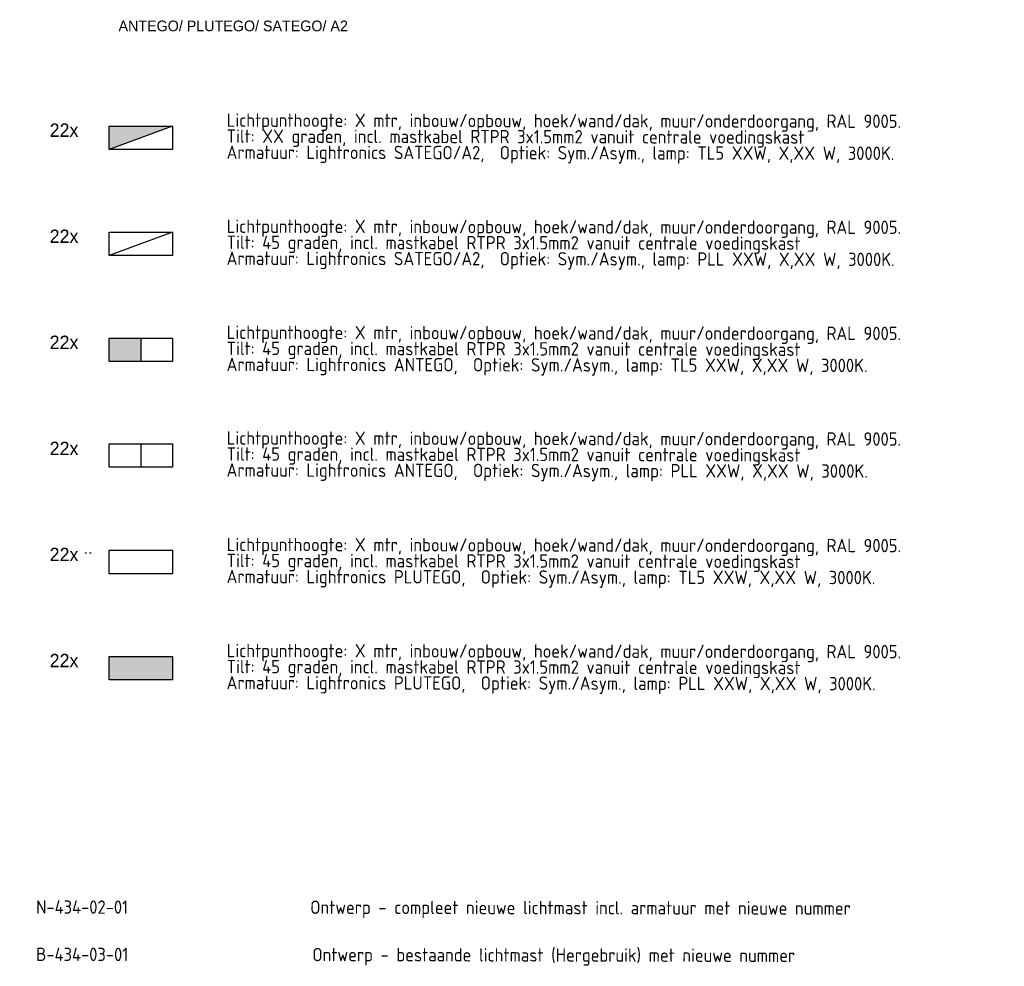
# Model space of a CAD drawing. Header units: millimetres. Extents: x -16321526 to -4431526, y 5084381 to 13484381.
# Tile 3 of 49: x -15950531 to -15581795, y 5853043 to 6207695. Entities that reach past the tile are written whole.
import ezdxf
from ezdxf.enums import TextEntityAlignment as Align
from ezdxf.lldxf.tags import DXFTag

# ---------------------------------------------------------------- set-up
doc = ezdxf.new("R2010")
doc.units = ezdxf.units.MM
for name, color, linetype, lineweight in [('N-WE-KL-ET_LS_OV_LICHTMAST_LSL-S', 90, 'Continuous', 35), ('N-WE-KL-ET_LS_OV_LSL-T18', 10, 'Continuous', 18), ('N-WE-KL-ET_LS_OV_LSL-T25', 10, 'Continuous', 25), ('N-WE-KL-ET_LS_OV_LSL-T35', 10, 'Continuous', 35)]:
    doc.layers.add(name, color=color, linetype=linetype, lineweight=lineweight)
doc.layers.add('nieuw', color=3, linetype='Continuous')
doc.styles.add('0.25 (1 200)', font='dgn032.shx', dxfattribs={"height": 0.5})
doc.styles.add('ISO', font='isocp')
doc.styles.add('NLCS-ISO', font='txt')
tags = doc.linetypes.add('Voedingskabel VERWIJDEREN x', pattern='A,25,1,["X",Standard,S=2.54,R=0,X=-2.54,Y=-1.27],1', length=27).pattern_tags.tags
tags[6] = DXFTag(74, 10)
pattern_1 = [(0, (-26.875, 0), (0, 6.985), [5.08, -1.905]), (90, (-26.875, 0), (-6.985, 4e-16), [5.08, -1.905])]
pattern_2 = [(0, (-23.875, 0.875), (0, 6.985), [5.08, -1.905]), (90, (-23.875, 0.875), (-6.985, 4e-16), [5.08, -1.905])]

# ---------------------------------------------------------------- blocks, each defined once
blk = doc.blocks.new('ET-LS-OVL-MAST-LSL_BALK_SON_01')
at = {"layer": 'nieuw'}
h = blk.add_hatch(dxfattribs=at)
h.set_pattern_fill('ANGLE', color=256)
h.set_pattern_definition(pattern_1)
h.paths.add_polyline_path([(-19.44, 3.64), (-18.75, 3.06), (-18.59, 3.94)])
h.paths.add_polyline_path([(-21.09, 3.64), (-20.41, 3.06), (-20.24, 3.94)])
h = blk.add_hatch(dxfattribs=at)
h.set_pattern_fill('ANGLE', color=256)
h.set_pattern_definition(pattern_2)
h.paths.add_polyline_path([(-20.24, 3.94), (-21.09, 3.64), (-20.41, 3.06)])
h.paths.add_polyline_path([(-19.44, 3.64), (-18.75, 3.06), (-18.59, 3.94)])
at = {"layer": 'N-WE-KL-ET_LS_OV_LICHTMAST_LSL-S', "lineweight": -3}
blk.add_line((11.88, 4.38), (11.88, -4.38), dxfattribs=at)
blk.add_lwpolyline([(-11.88, 4.38), (11.88, 4.38), (11.88, -4.38), (-11.88, -4.38)], close=True, dxfattribs=at)
at = {"layer": 'N-WE-KL-ET_LS_OV_LSL-T25', "style": 'NLCS-ISO'}
blk.add_attdef('MAST_CODE', (-12.27, 15.69), '', height=2.5, dxfattribs=at)
at = {"layer": 'N-WE-KL-ET_LS_OV_LSL-T25', "linetype": 'ByBlock', "style": 'NLCS-ISO'}
blk.add_attdef('FASE-AANSLUITING', (-13.92, -10.29), '', height=1.8, dxfattribs=at)
at = {"layer": 'N-WE-KL-ET_LS_OV_LSL-T25', "style": 'NLCS-ISO', "flags": 1}
for tag, p in [('KERN', (46.11, -10.13)), ('WIJK', (46.11, -13.53)), ('STRAAT', (46.11, -20.33)), ('BUURT', (46.11, -16.93)), ('EIGENAAR_INSTALLATIE', (46.11, -23.73)), ('BEHEERDER', (46.11, -27.13)), ('NETWERK', (46.11, -30.53)), ('SOORT_INSTALLATIE', (46.11, -33.93)), ('KAST_CODE', (46.11, -37.33)), ('KAST_NUMMER', (46.11, -40.73)), ('GROEP_NUMMER', (46.02, -44.05)), ('TYPE_AANSLUITING', (45.72, -54.02)), ('TYPE_AANSLUITBLOK', (45.72, -57.8)), ('AFGEZEKERDE_WAARDE', (45.72, -61.59)), ('ALG_ONDERGROND', (45.72, -65.37)), ('OV_MAST_MATERIAAL', (45.32, -92.97)), ('OV_MAST_KLEUR', (45.32, -96.35)), ('CONSERVERING', (45.32, -99.74)), ('LEVERANCIER', (45.32, -103.12)), ('PLAATSINGSDATUM', (45.32, -106.52)), ('INSPECTIEDATUM', (45.32, -109.92)), ('OBJECTEN_MAST', (45.24, -113.49)), ('FOTOS', (45.32, -130.26)), ('OPMERKINGEN_inspectie', (45.32, -133.66)), ('KLEUR_ARMATUUR', (44.9, -147.56)), ('LEVERANCIER_ARMATUUR', (45.23, -150.55)), ('OPMERKINGEN_armatuur', (45.37, -160.06))]:
    blk.add_attdef(tag, p, '', height=2, dxfattribs=at)
at = {"layer": 'N-WE-KL-ET_LS_OV_LSL-T25', "linetype": 'ByBlock', "style": 'NLCS-ISO', "flags": 1}
for tag, p in [('LOCATIE_MASTNUMMER', (63.25, -46.55)), ('MASTNUMMER', (55.92, -49.91))]:
    blk.add_attdef(tag, text='', height=2, dxfattribs=at).set_placement(p, align=Align.MIDDLE)
for tag, p in [('TYPECODE', (45.72, -69.16)), ('MAST_TEKENING', (45.92, -72.84)), ('UITHOUDER', (45.72, -79.43)), ('OV_MAST_HOOGTE', (45.93, -76.05)), ('LENGTE_UITHOUDER', (45.72, -82.83)), ('TILT', (45.32, -86.35)), ('VORM', (45.32, -89.59)), ('OBJECT_1', (45.24, -116.89)), ('OBJECT_2', (45.24, -120.29)), ('OBJECT_3', (45.24, -123.69)), ('VERMOGEN_OBJECTEN', (45.24, -127.06)), ('TYPE_ARMATUUR', (45.15, -137.41)), ('LICHTPUNTHOOGTE', (44.98, -141.17)), ('PLAATSING_DATUM_ARMATUUR', (44.98, -144.57)), ('TYPE_VSA_DRIVER', (45.23, -153.55)), ('PLAATSING_JAAR_VSA', (45.23, -156.66)), ('TYPE_LAMP', (45.46, -163.61)), ('AANTAL_LAMP', (45.51, -167)), ('BRANDUREN_LAMP', (45.59, -170.56)), ('PLAATSING_JAAR_LAMP', (45.59, -173.89)), ('GEPLANDE_REMPLACE', (45.59, -177.23)), ('BRANDER_TYPE', (45.37, -180.88)), ('LICHTKLEUR_LAMP', (45.59, -183.76)), ('DIM_REGIME', (45.74, -187.68)), ('VERMOGEN_LAMP', (45.68, -191.37)), ('SYSTEEMVERMOGEN_LAMP', (45.63, -195.04)), ('MAX_VERMOGEN_LAMP', (45.76, -198.37))]:
    blk.add_attdef(tag, p, '', height=2, dxfattribs=at)
blk = doc.blocks.new('ET-LS-OVL-MAST-LSL_BALK_SON_02')
at = {"layer": 'N-WE-KL-ET_LS_OV_LICHTMAST_LSL-S', "lineweight": 0}
h = blk.add_hatch(color=256, dxfattribs=at)
h.dxf.hatch_style = 1
h.paths.add_polyline_path([(11.88, 4.38), (-11.88, 4.38), (-11.88, -4.38), (11.88, -4.38)])
at = {"layer": 'nieuw'}
h = blk.add_hatch(dxfattribs=at)
h.set_pattern_fill('ANGLE', color=256)
h.set_pattern_definition(pattern_1)
h.paths.add_polyline_path([(-19.44, 3.64), (-18.75, 3.06), (-18.59, 3.94)])
h.paths.add_polyline_path([(-21.09, 3.64), (-20.41, 3.06), (-20.24, 3.94)])
h = blk.add_hatch(dxfattribs=at)
h.set_pattern_fill('ANGLE', color=256)
h.set_pattern_definition(pattern_2)
h.paths.add_polyline_path([(-20.24, 3.94), (-21.09, 3.64), (-20.41, 3.06)])
h.paths.add_polyline_path([(-19.44, 3.64), (-18.75, 3.06), (-18.59, 3.94)])
at = {"layer": 'N-WE-KL-ET_LS_OV_LICHTMAST_LSL-S', "lineweight": -3}
blk.add_line((11.88, 4.38), (11.88, -4.38), dxfattribs=at)
blk.add_lwpolyline([(-11.88, 4.38), (11.88, 4.38), (11.88, -4.38), (-11.88, -4.38)], close=True, dxfattribs=at)
at = {"layer": 'N-WE-KL-ET_LS_OV_LSL-T25', "style": 'NLCS-ISO'}
blk.add_attdef('MAST_CODE', (-11.88, 15.69), '', height=2.5, dxfattribs=at)
at = {"layer": 'N-WE-KL-ET_LS_OV_LSL-T25', "linetype": 'ByBlock', "style": 'NLCS-ISO'}
blk.add_attdef('FASE-AANSLUITING', (-13.92, -10.29), '', height=1.8, dxfattribs=at)
at = {"layer": 'N-WE-KL-ET_LS_OV_LSL-T25', "style": 'NLCS-ISO', "flags": 1}
for tag, p in [('KERN', (46.11, -10.13)), ('WIJK', (46.11, -13.53)), ('STRAAT', (46.11, -20.33)), ('BUURT', (46.11, -16.93)), ('EIGENAAR_INSTALLATIE', (46.11, -23.73)), ('BEHEERDER', (46.11, -27.13)), ('NETWERK', (46.11, -30.53)), ('SOORT_INSTALLATIE', (46.11, -33.93)), ('KAST_CODE', (46.11, -37.33)), ('KAST_NUMMER', (46.11, -40.73)), ('GROEP_NUMMER', (46.02, -44.05)), ('TYPE_AANSLUITING', (45.72, -54.02)), ('TYPE_AANSLUITBLOK', (45.72, -57.8)), ('AFGEZEKERDE_WAARDE', (45.72, -61.59)), ('ALG_ONDERGROND', (45.72, -65.37)), ('OV_MAST_MATERIAAL', (45.32, -92.97)), ('OV_MAST_KLEUR', (45.32, -96.35)), ('CONSERVERING', (45.32, -99.74)), ('LEVERANCIER', (45.32, -103.12)), ('PLAATSINGSDATUM', (45.32, -106.52)), ('INSPECTIEDATUM', (45.32, -109.92)), ('OBJECTEN_MAST', (45.24, -113.49)), ('FOTOS', (45.32, -130.26)), ('OPMERKINGEN_inspectie', (45.32, -133.66)), ('KLEUR_ARMATUUR', (44.9, -147.56)), ('LEVERANCIER_ARMATUUR', (45.23, -150.55)), ('OPMERKINGEN_armatuur', (45.37, -160.06))]:
    blk.add_attdef(tag, p, '', height=2, dxfattribs=at)
at = {"layer": 'N-WE-KL-ET_LS_OV_LSL-T25', "linetype": 'ByBlock', "style": 'NLCS-ISO', "flags": 1}
for tag, p in [('LOCATIE_MASTNUMMER', (63.25, -46.55)), ('MASTNUMMER', (55.92, -49.91))]:
    blk.add_attdef(tag, text='', height=2, dxfattribs=at).set_placement(p, align=Align.MIDDLE)
for tag, p in [('TYPECODE', (45.72, -69.16)), ('MAST_TEKENING', (45.92, -72.84)), ('UITHOUDER', (45.72, -79.43)), ('OV_MAST_HOOGTE', (45.93, -76.05)), ('LENGTE_UITHOUDER', (45.72, -82.83)), ('TILT', (45.32, -86.35)), ('VORM', (45.32, -89.59)), ('OBJECT_1', (45.24, -116.89)), ('OBJECT_2', (45.24, -120.29)), ('OBJECT_3', (45.24, -123.69)), ('VERMOGEN_OBJECTEN', (45.24, -127.06)), ('TYPE_ARMATUUR', (45.15, -137.41)), ('LICHTPUNTHOOGTE', (44.98, -141.17)), ('PLAATSING_DATUM_ARMATUUR', (44.98, -144.57)), ('TYPE_VSA_DRIVER', (45.23, -153.55)), ('PLAATSING_JAAR_VSA', (45.23, -156.66)), ('TYPE_LAMP', (45.46, -163.61)), ('AANTAL_LAMP', (45.51, -167)), ('BRANDUREN_LAMP', (45.59, -170.56)), ('PLAATSING_JAAR_LAMP', (45.59, -173.89)), ('GEPLANDE_REMPLACE', (45.59, -177.23)), ('BRANDER_TYPE', (45.37, -180.88)), ('LICHTKLEUR_LAMP', (45.59, -183.76)), ('DIM_REGIME', (45.74, -187.68)), ('VERMOGEN_LAMP', (45.68, -191.37)), ('SYSTEEMVERMOGEN_LAMP', (45.63, -195.04)), ('MAX_VERMOGEN_LAMP', (45.76, -198.37))]:
    blk.add_attdef(tag, p, '', height=2, dxfattribs=at)
blk = doc.blocks.new('ET-LS-OVL-MAST-LSL_BALK_SON_03')
at = {"layer": 'nieuw'}
h = blk.add_hatch(dxfattribs=at)
h.set_pattern_fill('ANGLE', color=256)
h.set_pattern_definition(pattern_1)
h.paths.add_polyline_path([(-19.44, 3.64), (-18.75, 3.06), (-18.59, 3.94)])
h.paths.add_polyline_path([(-21.09, 3.64), (-20.41, 3.06), (-20.24, 3.94)])
h = blk.add_hatch(dxfattribs=at)
h.set_pattern_fill('ANGLE', color=256)
h.set_pattern_definition(pattern_2)
h.paths.add_polyline_path([(-20.24, 3.94), (-21.09, 3.64), (-20.41, 3.06)])
h.paths.add_polyline_path([(-19.44, 3.64), (-18.75, 3.06), (-18.59, 3.94)])
at = {"layer": 'N-WE-KL-ET_LS_OV_LICHTMAST_LSL-S', "lineweight": -3}
blk.add_line((0, 4.38), (0, -4.38), dxfattribs=at)
blk.add_lwpolyline([(-11.88, 4.38), (11.88, 4.38), (11.88, -4.38), (-11.88, -4.38)], close=True, dxfattribs=at)
at = {"layer": 'N-WE-KL-ET_LS_OV_LSL-T25', "style": 'NLCS-ISO'}
blk.add_attdef('MAST_CODE', (-11.88, 15.69), '', height=2.5, dxfattribs=at)
at = {"layer": 'N-WE-KL-ET_LS_OV_LSL-T25', "linetype": 'ByBlock', "style": 'NLCS-ISO'}
blk.add_attdef('FASE-AANSLUITING', (-13.92, -10.29), '', height=1.8, dxfattribs=at)
at = {"layer": 'N-WE-KL-ET_LS_OV_LSL-T25', "style": 'NLCS-ISO', "flags": 1}
for tag, p in [('KERN', (46.11, -10.13)), ('WIJK', (46.11, -13.53)), ('STRAAT', (46.11, -20.33)), ('BUURT', (46.11, -16.93)), ('EIGENAAR_INSTALLATIE', (46.11, -23.73)), ('BEHEERDER', (46.11, -27.13)), ('NETWERK', (46.11, -30.53)), ('SOORT_INSTALLATIE', (46.11, -33.93)), ('KAST_CODE', (46.11, -37.33)), ('KAST_NUMMER', (46.11, -40.73)), ('GROEP_NUMMER', (46.02, -44.05)), ('TYPE_AANSLUITING', (45.72, -54.02)), ('TYPE_AANSLUITBLOK', (45.72, -57.8)), ('AFGEZEKERDE_WAARDE', (45.72, -61.59)), ('ALG_ONDERGROND', (45.72, -65.37)), ('OV_MAST_MATERIAAL', (45.32, -92.97)), ('OV_MAST_KLEUR', (45.32, -96.35)), ('CONSERVERING', (45.32, -99.74)), ('LEVERANCIER', (45.32, -103.12)), ('PLAATSINGSDATUM', (45.32, -106.52)), ('INSPECTIEDATUM', (45.32, -109.92)), ('OBJECTEN_MAST', (45.24, -113.49)), ('FOTOS', (45.32, -130.26)), ('OPMERKINGEN_inspectie', (45.32, -133.66)), ('KLEUR_ARMATUUR', (44.9, -147.56)), ('LEVERANCIER_ARMATUUR', (45.23, -150.55)), ('OPMERKINGEN_armatuur', (45.37, -160.06))]:
    blk.add_attdef(tag, p, '', height=2, dxfattribs=at)
at = {"layer": 'N-WE-KL-ET_LS_OV_LSL-T25', "linetype": 'ByBlock', "style": 'NLCS-ISO', "flags": 1}
for tag, p in [('LOCATIE_MASTNUMMER', (63.25, -46.55)), ('MASTNUMMER', (55.92, -49.91))]:
    blk.add_attdef(tag, text='', height=2, dxfattribs=at).set_placement(p, align=Align.MIDDLE)
for tag, p in [('TYPECODE', (45.72, -69.16)), ('MAST_TEKENING', (45.92, -72.84)), ('UITHOUDER', (45.72, -79.43)), ('OV_MAST_HOOGTE', (45.93, -76.05)), ('LENGTE_UITHOUDER', (45.72, -82.83)), ('TILT', (45.32, -86.35)), ('VORM', (45.32, -89.59)), ('OBJECT_1', (45.24, -116.89)), ('OBJECT_2', (45.24, -120.29)), ('OBJECT_3', (45.24, -123.69)), ('VERMOGEN_OBJECTEN', (45.24, -127.06)), ('TYPE_ARMATUUR', (45.15, -137.41)), ('LICHTPUNTHOOGTE', (44.98, -141.17)), ('PLAATSING_DATUM_ARMATUUR', (44.98, -144.57)), ('TYPE_VSA_DRIVER', (45.23, -153.55)), ('PLAATSING_JAAR_VSA', (45.23, -156.66)), ('TYPE_LAMP', (45.46, -163.61)), ('AANTAL_LAMP', (45.51, -167)), ('BRANDUREN_LAMP', (45.59, -170.56)), ('PLAATSING_JAAR_LAMP', (45.59, -173.89)), ('GEPLANDE_REMPLACE', (45.59, -177.23)), ('BRANDER_TYPE', (45.37, -180.88)), ('LICHTKLEUR_LAMP', (45.59, -183.76)), ('DIM_REGIME', (45.74, -187.68)), ('VERMOGEN_LAMP', (45.68, -191.37)), ('SYSTEEMVERMOGEN_LAMP', (45.63, -195.04)), ('MAX_VERMOGEN_LAMP', (45.76, -198.37))]:
    blk.add_attdef(tag, p, '', height=2, dxfattribs=at)
blk = doc.blocks.new('ET-LS-OVL-MAST-LSL_BALK_SON_04')
at = {"layer": 'N-WE-KL-ET_LS_OV_LICHTMAST_LSL-S', "lineweight": 0}
h = blk.add_hatch(color=256, dxfattribs=at)
h.dxf.hatch_style = 1
h.paths.add_polyline_path([(0, 4.38), (-11.88, 4.38), (-11.88, -4.38), (0, -4.38)])
at = {"layer": 'nieuw'}
h = blk.add_hatch(dxfattribs=at)
h.set_pattern_fill('ANGLE', color=256)
h.set_pattern_definition(pattern_1)
h.paths.add_polyline_path([(-19.44, 3.64), (-18.75, 3.06), (-18.59, 3.94)])
h.paths.add_polyline_path([(-21.09, 3.64), (-20.41, 3.06), (-20.24, 3.94)])
h = blk.add_hatch(dxfattribs=at)
h.set_pattern_fill('ANGLE', color=256)
h.set_pattern_definition(pattern_2)
h.paths.add_polyline_path([(-20.24, 3.94), (-21.09, 3.64), (-20.41, 3.06)])
h.paths.add_polyline_path([(-19.44, 3.64), (-18.75, 3.06), (-18.59, 3.94)])
at = {"layer": 'N-WE-KL-ET_LS_OV_LICHTMAST_LSL-S', "lineweight": -3}
blk.add_line((0, 4.38), (0, -4.38), dxfattribs=at)
blk.add_lwpolyline([(-11.88, 4.38), (11.88, 4.38), (11.88, -4.38), (-11.88, -4.38)], close=True, dxfattribs=at)
at = {"layer": 'N-WE-KL-ET_LS_OV_LSL-T25', "style": 'NLCS-ISO'}
blk.add_attdef('MAST_CODE', (-11.88, 15.69), '', height=2.5, dxfattribs=at)
at = {"layer": 'N-WE-KL-ET_LS_OV_LSL-T25', "linetype": 'ByBlock', "style": 'NLCS-ISO'}
blk.add_attdef('FASE-AANSLUITING', (-13.92, -10.29), '', height=1.8, dxfattribs=at)
at = {"layer": 'N-WE-KL-ET_LS_OV_LSL-T25', "style": 'NLCS-ISO', "flags": 1}
for tag, p in [('KERN', (46.11, -10.13)), ('WIJK', (46.11, -13.53)), ('STRAAT', (46.11, -20.33)), ('BUURT', (46.11, -16.93)), ('EIGENAAR_INSTALLATIE', (46.11, -23.73)), ('BEHEERDER', (46.11, -27.13)), ('NETWERK', (46.11, -30.53)), ('SOORT_INSTALLATIE', (46.11, -33.93)), ('KAST_CODE', (46.11, -37.33)), ('KAST_NUMMER', (46.11, -40.73)), ('GROEP_NUMMER', (46.02, -44.05)), ('TYPE_AANSLUITING', (45.72, -54.02)), ('TYPE_AANSLUITBLOK', (45.72, -57.8)), ('AFGEZEKERDE_WAARDE', (45.72, -61.59)), ('ALG_ONDERGROND', (45.72, -65.37)), ('OV_MAST_MATERIAAL', (45.32, -92.97)), ('OV_MAST_KLEUR', (45.32, -96.35)), ('CONSERVERING', (45.32, -99.74)), ('LEVERANCIER', (45.32, -103.12)), ('PLAATSINGSDATUM', (45.32, -106.52)), ('INSPECTIEDATUM', (45.32, -109.92)), ('OBJECTEN_MAST', (45.24, -113.49)), ('FOTOS', (45.32, -130.26)), ('OPMERKINGEN_inspectie', (45.32, -133.66)), ('KLEUR_ARMATUUR', (44.9, -147.56)), ('LEVERANCIER_ARMATUUR', (45.23, -150.55)), ('OPMERKINGEN_armatuur', (45.37, -160.06))]:
    blk.add_attdef(tag, p, '', height=2, dxfattribs=at)
at = {"layer": 'N-WE-KL-ET_LS_OV_LSL-T25', "linetype": 'ByBlock', "style": 'NLCS-ISO', "flags": 1}
for tag, p in [('LOCATIE_MASTNUMMER', (63.25, -46.55)), ('MASTNUMMER', (55.92, -49.91))]:
    blk.add_attdef(tag, text='', height=2, dxfattribs=at).set_placement(p, align=Align.MIDDLE)
for tag, p in [('TYPECODE', (45.72, -69.16)), ('MAST_TEKENING', (45.92, -72.84)), ('UITHOUDER', (45.72, -79.43)), ('OV_MAST_HOOGTE', (45.93, -76.05)), ('LENGTE_UITHOUDER', (45.72, -82.83)), ('TILT', (45.32, -86.35)), ('VORM', (45.32, -89.59)), ('OBJECT_1', (45.24, -116.89)), ('OBJECT_2', (45.24, -120.29)), ('OBJECT_3', (45.24, -123.69)), ('VERMOGEN_OBJECTEN', (45.24, -127.06)), ('TYPE_ARMATUUR', (45.15, -137.41)), ('LICHTPUNTHOOGTE', (44.98, -141.17)), ('PLAATSING_DATUM_ARMATUUR', (44.98, -144.57)), ('TYPE_VSA_DRIVER', (45.23, -153.55)), ('PLAATSING_JAAR_VSA', (45.23, -156.66)), ('TYPE_LAMP', (45.46, -163.61)), ('AANTAL_LAMP', (45.51, -167)), ('BRANDUREN_LAMP', (45.59, -170.56)), ('PLAATSING_JAAR_LAMP', (45.59, -173.89)), ('GEPLANDE_REMPLACE', (45.59, -177.23)), ('BRANDER_TYPE', (45.37, -180.88)), ('LICHTKLEUR_LAMP', (45.59, -183.76)), ('DIM_REGIME', (45.74, -187.68)), ('VERMOGEN_LAMP', (45.68, -191.37)), ('SYSTEEMVERMOGEN_LAMP', (45.63, -195.04)), ('MAX_VERMOGEN_LAMP', (45.76, -198.37))]:
    blk.add_attdef(tag, p, '', height=2, dxfattribs=at)
blk = doc.blocks.new('ET-LS-OVL-MAST-LSL_BALK_SON_05')
at = {"layer": 'nieuw'}
h = blk.add_hatch(dxfattribs=at)
h.set_pattern_fill('ANGLE', color=256)
h.set_pattern_definition(pattern_1)
h.paths.add_polyline_path([(-19.44, 3.64), (-18.75, 3.06), (-18.59, 3.94)])
h.paths.add_polyline_path([(-21.09, 3.64), (-20.41, 3.06), (-20.24, 3.94)])
h = blk.add_hatch(dxfattribs=at)
h.set_pattern_fill('ANGLE', color=256)
h.set_pattern_definition(pattern_2)
h.paths.add_polyline_path([(-20.24, 3.94), (-21.09, 3.64), (-20.41, 3.06)])
h.paths.add_polyline_path([(-19.44, 3.64), (-18.75, 3.06), (-18.59, 3.94)])
at = {"layer": 'N-WE-KL-ET_LS_OV_LICHTMAST_LSL-S', "lineweight": -3}
blk.add_line((11.88, 4.38), (-11.88, -4.38), dxfattribs=at)
blk.add_lwpolyline([(-11.88, 4.38), (11.88, 4.38), (11.88, -4.38), (-11.88, -4.38)], close=True, dxfattribs=at)
at = {"layer": 'N-WE-KL-ET_LS_OV_LSL-T25', "style": 'NLCS-ISO'}
blk.add_attdef('MAST_CODE', (-11.88, 15.69), '', height=2.5, dxfattribs=at)
at = {"layer": 'N-WE-KL-ET_LS_OV_LSL-T25', "linetype": 'ByBlock', "style": 'NLCS-ISO'}
blk.add_attdef('FASE-AANSLUITING', (-13.92, -10.29), '', height=1.8, dxfattribs=at)
at = {"layer": 'N-WE-KL-ET_LS_OV_LSL-T25', "style": 'NLCS-ISO', "flags": 1}
for tag, p in [('KERN', (46.11, -10.13)), ('WIJK', (46.11, -13.53)), ('STRAAT', (46.11, -20.33)), ('BUURT', (46.11, -16.93)), ('EIGENAAR_INSTALLATIE', (46.11, -23.73)), ('BEHEERDER', (46.11, -27.13)), ('NETWERK', (46.11, -30.53)), ('SOORT_INSTALLATIE', (46.11, -33.93)), ('KAST_CODE', (46.11, -37.33)), ('KAST_NUMMER', (46.11, -40.73)), ('GROEP_NUMMER', (46.02, -44.05)), ('TYPE_AANSLUITING', (45.72, -54.02)), ('TYPE_AANSLUITBLOK', (45.72, -57.8)), ('AFGEZEKERDE_WAARDE', (45.72, -61.59)), ('ALG_ONDERGROND', (45.72, -65.37)), ('OV_MAST_MATERIAAL', (45.32, -92.97)), ('OV_MAST_KLEUR', (45.32, -96.35)), ('CONSERVERING', (45.32, -99.74)), ('LEVERANCIER', (45.32, -103.12)), ('PLAATSINGSDATUM', (45.32, -106.52)), ('INSPECTIEDATUM', (45.32, -109.92)), ('OBJECTEN_MAST', (45.24, -113.49)), ('FOTOS', (45.32, -130.26)), ('OPMERKINGEN_inspectie', (45.32, -133.66)), ('KLEUR_ARMATUUR', (44.9, -147.56)), ('LEVERANCIER_ARMATUUR', (45.23, -150.55)), ('OPMERKINGEN_armatuur', (45.37, -160.06))]:
    blk.add_attdef(tag, p, '', height=2, dxfattribs=at)
at = {"layer": 'N-WE-KL-ET_LS_OV_LSL-T25', "linetype": 'ByBlock', "style": 'NLCS-ISO', "flags": 1}
for tag, p in [('LOCATIE_MASTNUMMER', (63.25, -46.55)), ('MASTNUMMER', (55.92, -49.91))]:
    blk.add_attdef(tag, text='', height=2, dxfattribs=at).set_placement(p, align=Align.MIDDLE)
for tag, p in [('TYPECODE', (45.72, -69.16)), ('MAST_TEKENING', (45.92, -72.84)), ('UITHOUDER', (45.72, -79.43)), ('OV_MAST_HOOGTE', (45.93, -76.05)), ('LENGTE_UITHOUDER', (45.72, -82.83)), ('TILT', (45.32, -86.35)), ('VORM', (45.32, -89.59)), ('OBJECT_1', (45.24, -116.89)), ('OBJECT_2', (45.24, -120.29)), ('OBJECT_3', (45.24, -123.69)), ('VERMOGEN_OBJECTEN', (45.24, -127.06)), ('TYPE_ARMATUUR', (45.15, -137.41)), ('LICHTPUNTHOOGTE', (44.98, -141.17)), ('PLAATSING_DATUM_ARMATUUR', (44.98, -144.57)), ('TYPE_VSA_DRIVER', (45.23, -153.55)), ('PLAATSING_JAAR_VSA', (45.23, -156.66)), ('TYPE_LAMP', (45.46, -163.61)), ('AANTAL_LAMP', (45.51, -167)), ('BRANDUREN_LAMP', (45.59, -170.56)), ('PLAATSING_JAAR_LAMP', (45.59, -173.89)), ('GEPLANDE_REMPLACE', (45.59, -177.23)), ('BRANDER_TYPE', (45.37, -180.88)), ('LICHTKLEUR_LAMP', (45.59, -183.76)), ('DIM_REGIME', (45.74, -187.68)), ('VERMOGEN_LAMP', (45.68, -191.37)), ('SYSTEEMVERMOGEN_LAMP', (45.63, -195.04)), ('MAX_VERMOGEN_LAMP', (45.76, -198.37))]:
    blk.add_attdef(tag, p, '', height=2, dxfattribs=at)
blk = doc.blocks.new('ET-LS-OVL-MAST-LSL_BALK_SON_06')
at = {"layer": 'N-WE-KL-ET_LS_OV_LICHTMAST_LSL-S', "lineweight": 0}
h = blk.add_hatch(color=256, dxfattribs=at)
h.dxf.hatch_style = 1
h.paths.add_polyline_path([(11.88, 4.38), (-11.88, 4.38), (-11.88, -4.38)])
at = {"layer": 'nieuw'}
h = blk.add_hatch(dxfattribs=at)
h.set_pattern_fill('ANGLE', color=256)
h.set_pattern_definition(pattern_1)
h.paths.add_polyline_path([(-19.44, 3.64), (-18.75, 3.06), (-18.59, 3.94)])
h.paths.add_polyline_path([(-21.09, 3.64), (-20.41, 3.06), (-20.24, 3.94)])
h = blk.add_hatch(dxfattribs=at)
h.set_pattern_fill('ANGLE', color=256)
h.set_pattern_definition(pattern_2)
h.paths.add_polyline_path([(-20.24, 3.94), (-21.09, 3.64), (-20.41, 3.06)])
h.paths.add_polyline_path([(-19.44, 3.64), (-18.75, 3.06), (-18.59, 3.94)])
at = {"layer": 'N-WE-KL-ET_LS_OV_LICHTMAST_LSL-S', "lineweight": -3}
blk.add_line((11.88, 4.38), (-11.88, -4.38), dxfattribs=at)
blk.add_lwpolyline([(-11.88, 4.38), (11.88, 4.38), (11.88, -4.38), (-11.88, -4.38)], close=True, dxfattribs=at)
at = {"layer": 'N-WE-KL-ET_LS_OV_LSL-T25', "style": 'NLCS-ISO'}
blk.add_attdef('MAST_CODE', (-11.88, 15.69), '', height=2.5, dxfattribs=at)
at = {"layer": 'N-WE-KL-ET_LS_OV_LSL-T25', "linetype": 'ByBlock', "style": 'NLCS-ISO'}
blk.add_attdef('FASE-AANSLUITING', (-13.92, -10.29), '', height=1.8, dxfattribs=at)
at = {"layer": 'N-WE-KL-ET_LS_OV_LSL-T25', "style": 'NLCS-ISO', "flags": 1}
for tag, p in [('KERN', (46.11, -10.13)), ('WIJK', (46.11, -13.53)), ('STRAAT', (46.11, -20.33)), ('BUURT', (46.11, -16.93)), ('EIGENAAR_INSTALLATIE', (46.11, -23.73)), ('BEHEERDER', (46.11, -27.13)), ('NETWERK', (46.11, -30.53)), ('SOORT_INSTALLATIE', (46.11, -33.93)), ('KAST_CODE', (46.11, -37.33)), ('KAST_NUMMER', (46.11, -40.73)), ('GROEP_NUMMER', (46.02, -44.05)), ('TYPE_AANSLUITING', (45.72, -54.02)), ('TYPE_AANSLUITBLOK', (45.72, -57.8)), ('AFGEZEKERDE_WAARDE', (45.72, -61.59)), ('ALG_ONDERGROND', (45.72, -65.37)), ('OV_MAST_MATERIAAL', (45.32, -92.97)), ('OV_MAST_KLEUR', (45.32, -96.35)), ('CONSERVERING', (45.32, -99.74)), ('LEVERANCIER', (45.32, -103.12)), ('PLAATSINGSDATUM', (45.32, -106.52)), ('INSPECTIEDATUM', (45.32, -109.92)), ('OBJECTEN_MAST', (45.24, -113.49)), ('FOTOS', (45.32, -130.26)), ('OPMERKINGEN_inspectie', (45.32, -133.66)), ('KLEUR_ARMATUUR', (44.9, -147.56)), ('LEVERANCIER_ARMATUUR', (45.23, -150.55)), ('OPMERKINGEN_armatuur', (45.37, -160.06))]:
    blk.add_attdef(tag, p, '', height=2, dxfattribs=at)
at = {"layer": 'N-WE-KL-ET_LS_OV_LSL-T25', "linetype": 'ByBlock', "style": 'NLCS-ISO', "flags": 1}
for tag, p in [('LOCATIE_MASTNUMMER', (63.25, -46.55)), ('MASTNUMMER', (55.92, -49.91))]:
    blk.add_attdef(tag, text='', height=2, dxfattribs=at).set_placement(p, align=Align.MIDDLE)
for tag, p in [('TYPECODE', (45.72, -69.16)), ('MAST_TEKENING', (45.92, -72.84)), ('UITHOUDER', (45.72, -79.43)), ('OV_MAST_HOOGTE', (45.93, -76.05)), ('LENGTE_UITHOUDER', (45.72, -82.83)), ('TILT', (45.32, -86.35)), ('VORM', (45.32, -89.59)), ('OBJECT_1', (45.24, -116.89)), ('OBJECT_2', (45.24, -120.29)), ('OBJECT_3', (45.24, -123.69)), ('VERMOGEN_OBJECTEN', (45.24, -127.06)), ('TYPE_ARMATUUR', (45.15, -137.41)), ('LICHTPUNTHOOGTE', (44.98, -141.17)), ('PLAATSING_DATUM_ARMATUUR', (44.98, -144.57)), ('TYPE_VSA_DRIVER', (45.23, -153.55)), ('PLAATSING_JAAR_VSA', (45.23, -156.66)), ('TYPE_LAMP', (45.46, -163.61)), ('AANTAL_LAMP', (45.51, -167)), ('BRANDUREN_LAMP', (45.59, -170.56)), ('PLAATSING_JAAR_LAMP', (45.59, -173.89)), ('GEPLANDE_REMPLACE', (45.59, -177.23)), ('BRANDER_TYPE', (45.37, -180.88)), ('LICHTKLEUR_LAMP', (45.59, -183.76)), ('DIM_REGIME', (45.74, -187.68)), ('VERMOGEN_LAMP', (45.68, -191.37)), ('SYSTEEMVERMOGEN_LAMP', (45.63, -195.04)), ('MAX_VERMOGEN_LAMP', (45.76, -198.37))]:
    blk.add_attdef(tag, p, '', height=2, dxfattribs=at)

msp = doc.modelspace()

# ---------------------------------------------------------------- block references
at = {"layer": 'N-WE-KL-ET_LS_OV_LICHTMAST_LSL-S', "color": 0, "linetype": 'ByBlock', "lineweight": -2, "xscale": 1000, "yscale": 1000, "zscale": 1000}
for name, p in [('ET-LS-OVL-MAST-LSL_BALK_SON_06', (-15905129, 6163484)), ('ET-LS-OVL-MAST-LSL_BALK_SON_05', (-15905129, 6123742)), ('ET-LS-OVL-MAST-LSL_BALK_SON_04', (-15905129, 6083999)), ('ET-LS-OVL-MAST-LSL_BALK_SON_03', (-15905129, 6044426)), ('ET-LS-OVL-MAST-LSL_BALK_SON_01', (-15905129, 6004513)), ('ET-LS-OVL-MAST-LSL_BALK_SON_02', (-15905129, 5964770))]:
    msp.add_blockref(name, p, dxfattribs=at)

# ---------------------------------------------------------------- texts
at = {"layer": 'N-WE-KL-ET_LS_OV_LSL-T18', "color": 0, "linetype": 'ByBlock', "lineweight": -2, "style": 'ISO'}
for s, p in [('Lichtpunthoogte: X mtr, inbouw/opbouw, hoek/wand/dak, muur/onderdoorgang, RAL 9005.', (-15873023, 6167570, -993241)), ('Tilt: XX graden, incl. mastkabel RTPR 3x1.5mm2 vanuit centrale voedingskast', (-15873033, 6161562, -993241)), ('Armatuur: Lightronics SATEGO/A2,  Optiek: Sym./Asym., lamp: TL5 XXW, X,XX W, 3000K.', (-15873044, 6155554, -993241)), ('Lichtpunthoogte: X mtr, inbouw/opbouw, hoek/wand/dak, muur/onderdoorgang, RAL 9005.', (-15873023, 6127828, -993241)), ('Tilt: 45 graden, incl. mastkabel RTPR 3x1.5mm2 vanuit centrale voedingskast', (-15873033, 6121819, -993241)), ('Armatuur: Lightronics SATEGO/A2,  Optiek: Sym./Asym., lamp: PLL XXW, X,XX W, 3000K.', (-15873044, 6115811, -993241)), ('Lichtpunthoogte: X mtr, inbouw/opbouw, hoek/wand/dak, muur/onderdoorgang, RAL 9005.', (-15873023, 6088085, -993241)), ('Tilt: 45 graden, incl. mastkabel RTPR 3x1.5mm2 vanuit centrale voedingskast', (-15873033, 6082076, -993241)), ('Armatuur: Lightronics ANTEGO,  Optiek: Sym./Asym., lamp: TL5 XXW, X,XX W, 3000K.', (-15873044, 6076068, -993241)), ('Lichtpunthoogte: X mtr, inbouw/opbouw, hoek/wand/dak, muur/onderdoorgang, RAL 9005.', (-15873023, 6048512, -993241)), ('Tilt: 45 graden, incl. mastkabel RTPR 3x1.5mm2 vanuit centrale voedingskast', (-15873033, 6042503, -993241)), ('Armatuur: Lightronics ANTEGO,  Optiek: Sym./Asym., lamp: PLL XXW, X,XX W, 3000K.', (-15873044, 6036495, -993241)), ('Lichtpunthoogte: X mtr, inbouw/opbouw, hoek/wand/dak, muur/onderdoorgang, RAL 9005.', (-15873023, 6008599, -993241)), ('Tilt: 45 graden, incl. mastkabel RTPR 3x1.5mm2 vanuit centrale voedingskast', (-15873033, 6002591, -993241)), ('Armatuur: Lightronics PLUTEGO,  Optiek: Sym./Asym., lamp: TL5 XXW, X,XX W, 3000K.', (-15873044, 5996582, -993241)), ('Lichtpunthoogte: X mtr, inbouw/opbouw, hoek/wand/dak, muur/onderdoorgang, RAL 9005.', (-15873023, 5968856, -993241)), ('Tilt: 45 graden, incl. mastkabel RTPR 3x1.5mm2 vanuit centrale voedingskast', (-15873033, 5962848, -993241)), ('Armatuur: Lightronics PLUTEGO,  Optiek: Sym./Asym., lamp: PLL XXW, X,XX W, 3000K.', (-15873044, 5956839, -993241)), ('N-434-02-01', (-15944361, 5872764)), ('Ontwerp - compleet nieuwe lichtmast incl. armatuur met nieuwe nummer', (-15841736, 5872685, -1004321)), ('B-434-03-01', (-15944361, 5855051)), ('Ontwerp - bestaande lichtmast (Hergebruik) met nieuwe nummer', (-15840941, 5854946, 0))]:
    msp.add_text(s, height=5000, rotation=359.9027, dxfattribs=at).set_placement(p)
at = {"layer": 'N-WE-KL-ET_LS_OV_LSL-T25', "color": 0, "linetype": 'ByBlock', "lineweight": -2, "char_height": 5000, "attachment_point": 1}
for insert in [(-15939315, 6168805, -95561), (-15939315, 6129062, -95561), (-15939315, 6089319, -95561), (-15939315, 6049576, -95561), (-15939315, 6009833, -95561), (-15939315, 5970091, -95561)]:
    msp.add_mtext_dynamic_manual_height_columns('22x', width=20.76, gutter_width=40.9, heights=[3.2], dxfattribs=dict(at, insert=insert))
at = {"layer": 'N-WE-KL-ET_LS_OV_LSL-T35', "color": 1, "linetype": 'Voedingskabel VERWIJDEREN x', "lineweight": 0, "insert": (-15913517, 6207362), "char_height": 4000, "attachment_point": 1, "style": '0.25 (1 200)'}
msp.add_mtext_dynamic_manual_height_columns('ANTEGO/ PLUTEGO/ SATEGO/ A2 ', width=113592.44, gutter_width=20000, heights=[4000], dxfattribs=at)

doc.saveas('drawing.dxf')
